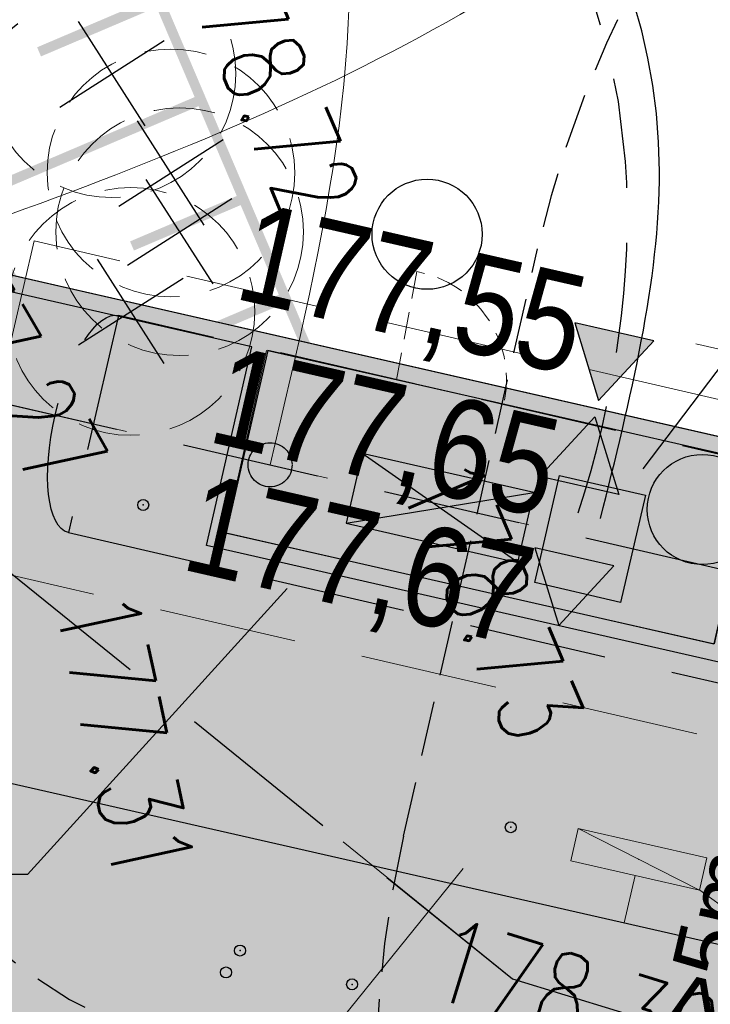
# Model space of a CAD drawing. Header units: metres. Extents: x 964 to 7125, y -212 to 9570.
# Tile 16 of 185: x 1681 to 1687, y 227 to 236. Entities that reach past the tile are written whole.
import ezdxf
from ezdxf import colors
from ezdxf.entities.mleader import LeaderData, LeaderLine
from ezdxf.enums import TextEntityAlignment as Align
from ezdxf.math import Vec2, Vec3

# ---------------------------------------------------------------- set-up
doc = ezdxf.new("R2010")
doc.units = ezdxf.units.M
for name, pattern in [('0', [0]), ('1081', [1.5, 1, -0.5]), ('3820', [1.75, 1.25, -0.5]), ('CIĄGłA', [0]), ('DASH', [0.75, 0.5, -0.25]), ('DASHED', [0.75, 0.5, -0.25]), ('DGN Style 4', [0.3202, 0.16, -0.08, 0.0002, -0.08]), ('HIDDEN', [0.375, 0.25, -0.125])]:
    doc.linetypes.add(name, pattern=pattern)
for name, color, linetype in [('0S', 7, 'Continuous'), ('OT_Rzedna', 7, 'Continuous'), ('OT_ZagospodarowanieTerenu', 7, 'Continuous'), ('SKARPA2', 7, 'Continuous'), ('WYMIARY', 9, 'Continuous'), ('ZP_strefy oddziaływania', 8, 'HIDDEN'), ('zz-odwodnienie', 5, 'Continuous')]:
    doc.layers.add(name, color=color, linetype=linetype)
for name, color, linetype, lineweight in [('_a_obiekty', 250, 'Continuous', 30), ('_IE', 240, 'Continuous', 9), ('A_AD_AXIS_1STRANK', 7, 'DGN Style 4', 0), ('A_XT_FURNITURE', 7, 'Continuous', 0), ('AGP1_HATCH', 7, 'Continuous', 5), ('AGP1_koncepcja', 6, 'Continuous', 50), ('AGP1_KRAWEZNIKI GRUBOŚCI', 7, 'Continuous', 15), ('AGP1_KRAWEZNIKI NOWE', 7, 'Continuous', 30), ('AGP1_OPISY', 7, 'Continuous', 13), ('AGP1_WYMIARY', 7, 'Continuous', 15), ('AGP1_ZIELEN', 1, 'Continuous', 15), ('IS-KD-opis-rzedne', 96, 'Continuous', 30), ('STREFY GAZOCIĄG', 7, 'Continuous', 9)]:
    doc.layers.add(name, color=color, linetype=linetype, lineweight=lineweight)
doc.styles.add('ARIAL', font='arial.ttf')
doc.styles.add('IS-0.6', font='simplex.shx', dxfattribs={"width": 0.6})
doc.styles.get("Standard").update_dxf_attribs({"font": 'arial.ttf'})
doc.styles.add('STYL_ARIAL', font='simplex', dxfattribs={"width": 0.75, "oblique": 0.1})
doc.linetypes.add('OGRODZENIE1', pattern='A,6.35,-2.54,[133,ltypeshp.shx,S=2.54,R=0,X=-2.54,Y=0],-2.54,25.4', length=36.83)

# ---------------------------------------------------------------- blocks, each defined once
blk = doc.blocks.new('drzewo_liściaste_symbol')
at = {"layer": 'AGP1_ZIELEN', "color": 11, "lineweight": 30, "true_color": 0xf27172, "transparency": 33554559}
for p, q in [((0.5303300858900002, -0.5303300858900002), (-0.5303300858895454, 0.5303300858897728)), ((-0.5303300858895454, -0.5303300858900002), (0.5303300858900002, 0.5303300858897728))]:
    blk.add_line(p, q, dxfattribs=at)
at = {"layer": 'AGP1_ZIELEN', "color": 252, "linetype": 'DASHED', "lineweight": 5, "ltscale": 1.5, "true_color": 0x939598}
blk.add_circle((0, 0), 1.5, dxfattribs=at)
blk = doc.blocks.new('DRZEWA DO WYCINKI 20240606')
at = {"layer": 'AGP1_ZIELEN', "lineweight": 9, "xscale": 0.75, "yscale": 0.75, "zscale": 0.75, "rotation": 347.6011741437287}
for p in [(2222.833705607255, 199.959347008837), (2223.369715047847, 199.0583209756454), (2223.449120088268, 198.5247185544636), (2223.005834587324, 197.8005492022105)]:
    blk.add_blockref('drzewo_liściaste_symbol', p, dxfattribs=at)
blk = doc.blocks.new('d_rzędna')
at = {"layer": 'zz-odwodnienie'}
blk.add_hatch(color=0, dxfattribs=at).paths.add_polyline_path([(0, 0), (0.3686594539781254, 0.6385369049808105), (-0.3686594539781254, 0.6385369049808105)])
at = {"layer": 'zz-odwodnienie', "color": 0}
for p, q in [((-0.3686594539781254, 0.6385369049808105), (0, 0)), ((0.3686594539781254, 0.6385369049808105), (-0.3686594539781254, 0.6385369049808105)), ((-0.3686594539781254, 0.6385369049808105), (0, 0)), ((0.3686594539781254, 0.6385369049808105), (-0.3686594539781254, 0.6385369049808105)), ((0, 0), (0.3686594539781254, 0.6385369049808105)), ((0, 0), (0.3686594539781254, 0.6385369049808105))]:
    blk.add_line(p, q, dxfattribs=at)
blk = doc.blocks.new('_ArchTick')
at = {"layer": 'WYMIARY', "color": 0, "linetype": 'Continuous', "const_width": 0.15}
blk.add_lwpolyline([(-0.5, -0.5), (0.5, 0.5)], dxfattribs=at)
blk = doc.blocks.new('OTZK1')
at = {"color": 0}
blk.add_circle((0.5, 0.5), 0.5, dxfattribs=at)
blk = doc.blocks.new('RTPW02')
at = {"color": 0}
blk.add_circle((0, 0), 0.05, dxfattribs=at)
blk = doc.blocks.new('IS-opis-studni-P-0.6')
at = {"color": 0, "linetype": 'Continuous', "lineweight": 15, "transparency": 16777216}
blk.add_line((0, 0), (3.5, 0), dxfattribs=at)
at = {"color": 0, "linetype": 'Continuous', "lineweight": -2, "transparency": 16777216, "style": 'IS-0.6', "width": 0.6}
for p in [(1.75, 0.25), (1.75, -1.25), (1.75, -2.5)]:
    blk.add_attdef('000,00', text='', height=1, dxfattribs=at).set_placement(p, align=Align.CENTER)
blk.add_attdef('S0', text='', height=1.25, dxfattribs=at).set_placement((3.75, 0), align=Align.MIDDLE_LEFT)
blk = doc.blocks.new('_None', base_point=(2.5, 0))

msp = doc.modelspace()

# ---------------------------------------------------------------- hatches: boundary and pattern name
at = {"layer": 'AGP1_HATCH', "transparency": 33554625}
h = msp.add_hatch(dxfattribs=at)
h.set_pattern_fill('GRASS', color=8, scale=0.02)
h.set_pattern_definition([(90, (-261.6057629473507, 0), (-0.3592102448, 0.3592102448), [0.09525, -0.6231704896]), (45, (-261.6057629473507, 0), (-0.3592102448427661, 0.3592102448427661), [0.09525, -0.41275]), (135, (-261.6057629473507, 0), (-0.3592102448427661, -0.3592102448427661), [0.09525, -0.41275])])
edge = h.paths.add_edge_path()
edge.add_line((1656.421609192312, 281.1750997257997), (1656.12732490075, 280.1037389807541))
edge.add_arc((1693.613011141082, 442.3996465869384), 166.5687194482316, 256.9943948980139, 258.1500133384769)
edge.add_line((1659.408129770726, 279.380738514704), (1659.687923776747, 279.3204852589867))
edge.add_line((1659.687923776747, 279.3204852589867), (1659.805812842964, 279.8679188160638))
edge.add_line((1659.805812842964, 279.8679188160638), (1661.428610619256, 279.5184515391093))
edge.add_line((1661.428610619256, 279.5184515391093), (1661.310721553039, 278.9710179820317))
edge.add_line((1661.310721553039, 278.9710179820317), (1671.858992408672, 276.6994623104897))
edge.add_line((1671.858992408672, 276.6994623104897), (1672.890124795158, 277.4314030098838))
edge.add_line((1672.890124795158, 277.4314030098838), (1656.421609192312, 281.1750997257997))
edge = h.paths.add_edge_path()
edge.add_line((1672.890124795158, 277.4314030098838), (1671.858992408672, 276.6994623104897))
edge.add_line((1671.858992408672, 276.6994623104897), (1700.067020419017, 270.6249021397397))
edge.add_arc((1697.571881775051, 261.9819229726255), 8.995932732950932, -9.899978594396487, 73.89711847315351, ccw=False)
edge.add_line((1706.433859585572, 260.4352636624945), (1699.674548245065, 230.8202579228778))
edge.add_line((1699.674548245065, 230.8202579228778), (1699.038714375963, 230.9653696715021))
edge.add_line((1699.038714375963, 230.9653696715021), (1697.659528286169, 224.9226379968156))
edge.add_line((1697.659528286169, 224.9226379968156), (1693.427565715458, 225.8885363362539))
edge.add_line((1693.427565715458, 225.8885363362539), (1694.802276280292, 231.9116583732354))
edge.add_line((1694.802276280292, 231.9116583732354), (1691.417076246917, 230.9890328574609))
edge.add_line((1691.417076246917, 230.9890328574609), (1687.619809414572, 231.8557167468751))
edge.add_line((1687.619809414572, 231.8557167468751), (1687.208875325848, 230.0552605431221))
edge.add_line((1687.208875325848, 230.0552605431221), (1682.488514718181, 231.1293036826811))
edge.add_line((1682.488514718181, 231.1293036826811), (1682.900170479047, 232.9329218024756))
edge.add_line((1682.900170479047, 232.9329218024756), (1676.827230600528, 234.319002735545))
edge.add_line((1676.827230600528, 234.319002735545), (1675.092447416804, 235.4907377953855))
edge.add_arc((1674.59275734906, 234.8031445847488), 0.8499850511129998, 53.99321822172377, 167.1431079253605)
edge.add_line((1673.764082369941, 234.992280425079), (1672.473484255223, 229.3376865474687))
edge.add_line((1672.473484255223, 229.3376865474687), (1668.330036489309, 230.2833823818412))
edge.add_line((1668.330036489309, 230.2833823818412), (1668.697188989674, 231.8920150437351))
edge.add_line((1668.697188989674, 231.8920150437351), (1649.540477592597, 236.2643211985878))
edge.add_line((1649.540477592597, 236.2643211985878), (1649.540154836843, 236.2643948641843))
edge.add_line((1649.540154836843, 236.2643948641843), (1649.974062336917, 238.1655061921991))
edge.add_line((1649.974062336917, 238.1655061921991), (1646.074028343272, 239.0556455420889))
edge.add_line((1646.074028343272, 239.0556455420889), (1646.786081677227, 242.1754179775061))
edge.add_line((1646.786081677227, 242.1754179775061), (1651.996839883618, 262.8037986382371))
edge.add_arc((1649.233634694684, 263.5017936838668), 2.849999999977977, 345.8234528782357, 357.692915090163)
edge.add_line((1652.081324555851, 263.3870659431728), (1652.175551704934, 265.7259047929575))
edge.add_line((1652.175551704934, 265.7259047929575), (1643.651609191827, 234.6850997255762))
edge.add_line((1643.651609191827, 234.6850997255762), (1698.061609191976, 222.3150997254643))
edge.add_line((1698.061609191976, 222.3150997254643), (1709.121609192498, 269.1950997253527))
edge.add_line((1709.121609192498, 269.1950997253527), (1672.890124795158, 277.4314030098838))
at = {"layer": 'AGP1_HATCH', "transparency": 33554477}
h = msp.add_hatch(color=8, dxfattribs=at)
h.dxf.hatch_style = 1
h.paths.add_polyline_path([(1695.781931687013, 225.8640364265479), (1694.027059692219, 226.2645664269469), (1695.2442260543, 231.597427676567), (1696.999097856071, 231.1968974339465)], flags=16)
edge = h.paths.add_edge_path()
edge.add_arc((1698.717042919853, 465.5645542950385), 190.2882127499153, 257.0703403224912, 258.0782477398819)
edge.add_line((1659.408129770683, 279.3807385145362), (1700.062718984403, 270.6258284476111))
edge.add_line((1700.062718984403, 270.6258284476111), (1700.067878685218, 270.6246543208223))
edge.add_arc((1697.571881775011, 261.981922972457), 8.99593273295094, -9.899978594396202, 73.8914287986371, ccw=False)
edge.add_line((1706.433859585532, 260.4352636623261), (1699.674548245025, 230.8202579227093))
edge.add_line((1699.674548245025, 230.8202579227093), (1699.038714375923, 230.9653696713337))
edge.add_line((1699.038714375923, 230.9653696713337), (1697.659528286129, 224.9226379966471))
edge.add_line((1697.659528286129, 224.9226379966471), (1693.429270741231, 225.8924517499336))
edge.add_line((1693.429270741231, 225.8924517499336), (1694.808442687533, 231.9351207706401))
edge.add_line((1694.808442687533, 231.9351207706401), (1694.802276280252, 231.911658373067))
edge.add_line((1694.802276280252, 231.911658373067), (1691.417076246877, 230.9890328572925))
edge.add_line((1691.417076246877, 230.9890328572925), (1687.619809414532, 231.855716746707))
edge.add_line((1687.619809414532, 231.855716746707), (1687.208875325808, 230.0552605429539))
edge.add_line((1687.208875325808, 230.0552605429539), (1682.488514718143, 231.1293036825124))
edge.add_line((1682.488514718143, 231.1293036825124), (1682.900170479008, 232.9329218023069))
edge.add_line((1682.900170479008, 232.9329218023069), (1676.827230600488, 234.3190027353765))
edge.add_line((1676.827230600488, 234.3190027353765), (1675.092447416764, 235.4907377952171))
edge.add_arc((1674.59275734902, 234.8031445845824), 0.8499850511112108, 53.99321822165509, 167.1431079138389)
edge.add_line((1673.764082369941, 234.9922804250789), (1672.473484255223, 229.3376865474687))
edge.add_line((1672.473484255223, 229.3376865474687), (1668.330036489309, 230.2833823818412))
edge.add_line((1668.330036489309, 230.2833823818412), (1668.697188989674, 231.8920150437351))
edge.add_line((1668.697188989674, 231.8920150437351), (1649.540477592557, 236.2643211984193))
edge.add_line((1649.540477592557, 236.2643211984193), (1649.540209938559, 236.2646362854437))
edge.add_line((1649.540209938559, 236.2646362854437), (1649.974117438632, 238.1657476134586))
edge.add_line((1649.974117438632, 238.1657476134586), (1646.074028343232, 239.0556455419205))
edge.add_line((1646.074028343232, 239.0556455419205), (1646.786081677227, 242.1754179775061))
edge.add_line((1646.786081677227, 242.1754179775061), (1651.996839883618, 262.8037986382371))
edge.add_arc((1649.233634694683, 263.5017936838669), 2.849999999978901, 345.8234528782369, 357.6929150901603)
edge.add_line((1652.081324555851, 263.3870659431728), (1652.176031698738, 265.7378188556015))
edge.add_line((1652.176031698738, 265.7378188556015), (1652.3519190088, 266.3773577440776))
edge.add_line((1652.3519190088, 266.3773577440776), (1652.231202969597, 263.3810276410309))
edge.add_arc((1649.233634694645, 263.501793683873), 3.000000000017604, 345.82345287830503, 357.69291509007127, ccw=False)
edge.add_line((1652.142271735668, 262.767062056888), (1646.932321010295, 242.1420404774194))
edge.add_line((1646.932321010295, 242.1420404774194), (1649.857107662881, 241.4744904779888))
edge.add_arc((1649.632042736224, 240.497337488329), 1.002737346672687, -9.8722114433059, 77.02943066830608, ccw=False)
edge.add_line((1650.619932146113, 240.3254168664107), (1649.720050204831, 236.3771931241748))
edge.add_line((1649.720050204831, 236.3771931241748), (1672.72777492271, 231.1259360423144))
edge.add_line((1672.72777492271, 231.1259360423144), (1673.617843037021, 235.0256579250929))
edge.add_arc((1674.59275734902, 234.8031445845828), 0.9999850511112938, 54.147005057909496, 167.143107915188, ccw=False)
edge.add_line((1675.178456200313, 235.6136548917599), (1676.887949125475, 234.4590017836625))
edge.add_line((1676.887949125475, 234.4590017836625), (1691.413853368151, 231.143625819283))
edge.add_line((1691.413853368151, 231.143625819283), (1694.840114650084, 232.077442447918))
edge.add_line((1694.840114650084, 232.077442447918), (1699.561685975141, 230.999872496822))
edge.add_line((1699.561685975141, 230.999872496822), (1706.286755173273, 260.464850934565))
edge.add_arc((1697.571881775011, 261.9819229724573), 8.845932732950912, 350.1249919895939, 433.863969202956)
edge.add_line((1700.030332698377, 270.4793664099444), (1659.317902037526, 279.2464152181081))
edge.add_arc((1693.613011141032, 442.3996465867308), 166.7187194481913, 256.9978913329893, 258.1291453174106, ccw=False)
edge.add_line((1656.103480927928, 279.9552974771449), (1656.139164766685, 280.1010047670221))

# ---------------------------------------------------------------- linework, layer by layer
at = {"color": 8, "linetype": 'CIĄGłA', "lineweight": 30}
msp.add_lwpolyline([(1672.727774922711, 231.1259360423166), (1672.727774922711, 231.1259360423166), (1673.617841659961, 235.025651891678, -0.5372994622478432), (1675.178456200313, 235.6136548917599), (1676.887949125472, 234.4590017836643), (1691.413853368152, 231.143625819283), (1694.840114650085, 232.077442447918)], format="xyb", dxfattribs=at)
at = {"color": 8, "linetype": 'HIDDEN', "lineweight": 5, "ltscale": 5, "elevation": -4.109906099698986e-10}
msp.add_lwpolyline([(1680.921702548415, 233.8948577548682), (1680.244300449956, 230.9682318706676), (1688.330668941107, 229.0972309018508), (1689.008071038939, 232.02385678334), (1680.921702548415, 233.8948577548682)], dxfattribs=at)
at = {"color": 8, "linetype": 'DASHED', "lineweight": 18, "ltscale": 0.5, "elevation": -4.109906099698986e-10}
msp.add_lwpolyline([(1684.212703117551, 232.6341104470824), (1684.398538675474, 233.61669130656)], dxfattribs=at)
at = {"color": 8, "linetype": 'CIĄGłA', "lineweight": 0}
msp.add_lwpolyline([(1686.931648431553, 232.9613479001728), (1688.881506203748, 232.516314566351)], dxfattribs=at)
at = {"color": 8, "linetype": 'DASHED', "lineweight": 18, "ltscale": 0.5}
msp.add_arc((1684.212703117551, 232.6341104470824), 1.000000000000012, 349.2957894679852, 79.29014886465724, dxfattribs=at)
at = {"color": 8, "linetype": '0', "lineweight": 30, "ltscale": 0.1}
msp.add_open_spline([(1686.067126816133, 231.3735656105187), (1686.337035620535, 232.4556703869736), (1688.143355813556, 239.6974782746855), (1673.197479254, 244.2578506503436), (1670.510990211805, 252.6689286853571), (1667.225307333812, 256.4692707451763), (1668.027727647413, 257.2938390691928), (1668.323177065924, 257.597443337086)], degree=3, knots=[0, 0, 0, 0, 3.201083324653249, 21.42272261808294, 30.57844884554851, 32.5393060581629, 33.68204251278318, 33.68204251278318, 33.68204251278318, 33.68204251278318], dxfattribs=at)
at = {"layer": '_a_obiekty', "color": 8, "linetype": 'OGRODZENIE1', "lineweight": 15, "ltscale": 0.03}
msp.add_lwpolyline([(1683.033946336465, 232.8998197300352), (1682.661617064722, 231.2419189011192), (1687.102527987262, 230.2351240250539), (1687.470755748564, 231.8939544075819), (1683.033946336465, 232.8998197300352)], dxfattribs=at)
at = {"layer": '_a_obiekty', "color": 8, "elevation": -5.00880708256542e-06}
msp.add_lwpolyline([(1685.4614474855, 231.6089978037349), (1683.901561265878, 231.9650244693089), (1683.756925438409, 231.3313206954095), (1685.316811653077, 230.9752940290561)], close=True, dxfattribs=at)
msp.add_lwpolyline([(1685.316811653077, 230.9752940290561), (1683.901561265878, 231.9650244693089), (1683.756925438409, 231.3313206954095), (1685.4614474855, 231.6089978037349)], dxfattribs=at)
at = {"layer": '_IE', "color": 8}
for p, q in [((1685.862470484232, 228.5579017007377), (1685.795911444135, 228.2653783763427)), ((1685.862470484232, 228.5579017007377), (1685.795911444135, 228.2653783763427)), ((1685.862470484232, 228.5579017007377), (1685.795911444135, 228.2653783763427)), ((1685.862470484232, 228.5579017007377), (1685.795911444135, 228.2653783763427)), ((1685.862470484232, 228.5579017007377), (1685.795911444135, 228.2653783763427)), ((1685.862470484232, 228.5579017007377), (1685.795911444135, 228.2653783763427)), ((1685.862470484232, 228.5579017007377), (1685.795911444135, 228.2653783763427)), ((1685.862470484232, 228.5579017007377), (1685.795911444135, 228.2653783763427)), ((1685.862470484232, 228.5579017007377), (1685.795911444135, 228.2653783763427)), ((1685.862470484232, 228.5579017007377), (1685.795911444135, 228.2653783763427)), ((1685.862470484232, 228.5579017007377), (1685.795911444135, 228.2653783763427)), ((1685.862470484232, 228.5579017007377), (1685.795911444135, 228.2653783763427)), ((1687.032563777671, 228.2916655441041), (1685.862470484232, 228.5579017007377)), ((1686.96600473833, 227.9991422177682), (1685.862470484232, 228.5579017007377)), ((1687.032563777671, 228.2916655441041), (1685.862470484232, 228.5579017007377)), ((1686.96600473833, 227.9991422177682), (1685.862470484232, 228.5579017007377)), ((1687.032563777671, 228.2916655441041), (1685.862470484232, 228.5579017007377)), ((1686.96600473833, 227.9991422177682), (1685.862470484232, 228.5579017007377)), ((1687.032563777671, 228.2916655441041), (1685.862470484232, 228.5579017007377)), ((1686.96600473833, 227.9991422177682), (1685.862470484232, 228.5579017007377)), ((1687.032563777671, 228.2916655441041), (1685.862470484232, 228.5579017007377)), ((1686.96600473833, 227.9991422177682), (1685.862470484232, 228.5579017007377)), ((1687.032563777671, 228.2916655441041), (1685.862470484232, 228.5579017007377)), ((1686.96600473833, 227.9991422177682), (1685.862470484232, 228.5579017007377)), ((1687.032563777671, 228.2916655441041), (1685.862470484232, 228.5579017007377)), ((1686.96600473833, 227.9991422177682), (1685.862470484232, 228.5579017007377)), ((1687.032563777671, 228.2916655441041), (1685.862470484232, 228.5579017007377)), ((1686.96600473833, 227.9991422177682), (1685.862470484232, 228.5579017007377)), ((1687.032563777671, 228.2916655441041), (1685.862470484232, 228.5579017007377)), ((1686.96600473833, 227.9991422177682), (1685.862470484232, 228.5579017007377)), ((1687.032563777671, 228.2916655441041), (1685.862470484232, 228.5579017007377)), ((1686.96600473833, 227.9991422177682), (1685.862470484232, 228.5579017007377)), ((1687.032563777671, 228.2916655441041), (1685.862470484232, 228.5579017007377)), ((1686.96600473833, 227.9991422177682), (1685.862470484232, 228.5579017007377)), ((1687.032563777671, 228.2916655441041), (1685.862470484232, 228.5579017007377)), ((1686.96600473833, 227.9991422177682), (1685.862470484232, 228.5579017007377)), ((1687.032563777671, 228.2916655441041), (1686.96600473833, 227.9991422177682)), ((1687.032563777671, 228.2916655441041), (1686.96600473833, 227.9991422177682)), ((1687.032563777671, 228.2916655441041), (1686.96600473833, 227.9991422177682)), ((1687.032563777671, 228.2916655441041), (1686.96600473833, 227.9991422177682)), ((1687.032563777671, 228.2916655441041), (1686.96600473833, 227.9991422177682)), ((1687.032563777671, 228.2916655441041), (1686.96600473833, 227.9991422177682)), ((1687.032563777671, 228.2916655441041), (1686.96600473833, 227.9991422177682)), ((1687.032563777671, 228.2916655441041), (1686.96600473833, 227.9991422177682)), ((1687.032563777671, 228.2916655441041), (1686.96600473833, 227.9991422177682)), ((1687.032563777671, 228.2916655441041), (1686.96600473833, 227.9991422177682)), ((1687.032563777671, 228.2916655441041), (1686.96600473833, 227.9991422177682)), ((1687.032563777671, 228.2916655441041), (1686.96600473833, 227.9991422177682)), ((1686.96600473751, 227.9991422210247), (1685.795911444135, 228.2653783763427)), ((1686.96600473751, 227.9991422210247), (1685.795911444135, 228.2653783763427)), ((1686.96600473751, 227.9991422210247), (1685.795911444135, 228.2653783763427)), ((1686.96600473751, 227.9991422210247), (1685.795911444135, 228.2653783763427)), ((1686.96600473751, 227.9991422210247), (1685.795911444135, 228.2653783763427)), ((1686.96600473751, 227.9991422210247), (1685.795911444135, 228.2653783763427)), ((1686.96600473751, 227.9991422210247), (1685.795911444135, 228.2653783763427)), ((1686.96600473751, 227.9991422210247), (1685.795911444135, 228.2653783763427)), ((1686.96600473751, 227.9991422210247), (1685.795911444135, 228.2653783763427)), ((1686.96600473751, 227.9991422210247), (1685.795911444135, 228.2653783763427)), ((1686.96600473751, 227.9991422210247), (1685.795911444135, 228.2653783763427)), ((1686.96600473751, 227.9991422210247), (1685.795911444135, 228.2653783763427)), ((1703.999429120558, 215.6811351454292), (1686.969538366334, 227.9983381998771))]:
    msp.add_line(p, q, dxfattribs=at)
at = {"layer": '_IE', "color": 8, "linetype": 'CIĄGłA', "lineweight": 0}
msp.add_line((1686.380958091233, 228.1322602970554), (1686.283062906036, 227.7020163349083), dxfattribs=at)
at = {"layer": '_IE', "color": 8, "lineweight": 30, "ltscale": 3}
msp.add_lwpolyline([(1674.799548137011, 228.2939304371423), (1675.238041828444, 230.2151355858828), (1688.906534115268, 227.1050870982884)], dxfattribs=at)
at = {"layer": '_IE', "color": 8}
for points in [[(1678.301625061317, 253.3208738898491), (1677.411852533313, 253.2956970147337), (1676.204459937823, 250.7599947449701), (1678.779638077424, 244.4517649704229), (1683.615094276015, 237.8227617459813), (1683.065287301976, 231.8608616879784)], [(1678.595233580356, 233.4026178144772), (1686.850549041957, 237.3956323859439), (1691.346515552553, 243.4295102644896)]]:
    msp.add_spline(points, degree=3, dxfattribs=at)
msp.add_point((1686.414237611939, 228.2785219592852), dxfattribs=at)
msp.add_point((1686.414237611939, 228.2785219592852), dxfattribs=at)
msp.add_point((1686.414237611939, 228.2785219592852), dxfattribs=at)
msp.add_point((1686.414237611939, 228.2785219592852), dxfattribs=at)
msp.add_point((1686.414237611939, 228.2785219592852), dxfattribs=at)
msp.add_point((1686.414237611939, 228.2785219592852), dxfattribs=at)
msp.add_point((1686.414237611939, 228.2785219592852), dxfattribs=at)
msp.add_point((1686.414237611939, 228.2785219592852), dxfattribs=at)
msp.add_point((1686.414237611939, 228.2785219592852), dxfattribs=at)
msp.add_point((1686.414237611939, 228.2785219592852), dxfattribs=at)
msp.add_point((1686.414237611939, 228.2785219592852), dxfattribs=at)
msp.add_point((1686.414237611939, 228.2785219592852), dxfattribs=at)
msp.add_point((1686.414237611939, 228.2785219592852), dxfattribs=at)
msp.add_point((1686.414237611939, 228.2785219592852), dxfattribs=at)
msp.add_point((1686.414237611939, 228.2785219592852), dxfattribs=at)
msp.add_point((1686.414237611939, 228.2785219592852), dxfattribs=at)
msp.add_point((1686.414237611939, 228.2785219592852), dxfattribs=at)
msp.add_point((1686.414237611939, 228.2785219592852), dxfattribs=at)
msp.add_point((1686.414237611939, 228.2785219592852), dxfattribs=at)
msp.add_point((1686.414237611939, 228.2785219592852), dxfattribs=at)
msp.add_point((1686.414237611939, 228.2785219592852), dxfattribs=at)
msp.add_point((1686.414237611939, 228.2785219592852), dxfattribs=at)
msp.add_point((1686.414237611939, 228.2785219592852), dxfattribs=at)
msp.add_point((1686.414237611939, 228.2785219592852), dxfattribs=at)
for points in [[(1687.032563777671, 228.2916655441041), (1686.96600473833, 227.9991422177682), (1685.862470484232, 228.5579017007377), (1685.795911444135, 228.2653783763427)], [(1687.032563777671, 228.2916655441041), (1686.96600473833, 227.9991422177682), (1685.862470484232, 228.5579017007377), (1685.795911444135, 228.2653783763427)], [(1687.032563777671, 228.2916655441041), (1686.96600473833, 227.9991422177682), (1685.862470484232, 228.5579017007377), (1685.795911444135, 228.2653783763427)], [(1687.032563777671, 228.2916655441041), (1686.96600473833, 227.9991422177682), (1685.862470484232, 228.5579017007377), (1685.795911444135, 228.2653783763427)], [(1687.032563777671, 228.2916655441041), (1686.96600473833, 227.9991422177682), (1685.862470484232, 228.5579017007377), (1685.795911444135, 228.2653783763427)], [(1687.032563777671, 228.2916655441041), (1686.96600473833, 227.9991422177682), (1685.862470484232, 228.5579017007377), (1685.795911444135, 228.2653783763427)], [(1687.032563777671, 228.2916655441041), (1686.96600473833, 227.9991422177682), (1685.862470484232, 228.5579017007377), (1685.795911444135, 228.2653783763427)], [(1687.032563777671, 228.2916655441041), (1686.96600473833, 227.9991422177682), (1685.862470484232, 228.5579017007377), (1685.795911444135, 228.2653783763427)], [(1687.032563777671, 228.2916655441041), (1686.96600473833, 227.9991422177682), (1685.862470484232, 228.5579017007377), (1685.795911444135, 228.2653783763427)], [(1687.032563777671, 228.2916655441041), (1686.96600473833, 227.9991422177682), (1685.862470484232, 228.5579017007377), (1685.795911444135, 228.2653783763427)], [(1687.032563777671, 228.2916655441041), (1686.96600473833, 227.9991422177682), (1685.862470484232, 228.5579017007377), (1685.795911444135, 228.2653783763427)], [(1687.032563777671, 228.2916655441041), (1686.96600473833, 227.9991422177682), (1685.862470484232, 228.5579017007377), (1685.795911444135, 228.2653783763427)], [(1687.032563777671, 228.2916655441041), (1686.96600473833, 227.9991422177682), (1685.862470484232, 228.5579017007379), (1685.795911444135, 228.2653783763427)], [(1687.032563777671, 228.2916655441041), (1686.96600473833, 227.9991422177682), (1685.862470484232, 228.5579017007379), (1685.795911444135, 228.2653783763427)], [(1687.032563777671, 228.2916655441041), (1686.96600473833, 227.9991422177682), (1685.862470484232, 228.5579017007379), (1685.795911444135, 228.2653783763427)], [(1687.032563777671, 228.2916655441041), (1686.96600473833, 227.9991422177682), (1685.862470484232, 228.5579017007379), (1685.795911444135, 228.2653783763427)], [(1687.032563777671, 228.2916655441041), (1686.96600473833, 227.9991422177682), (1685.862470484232, 228.5579017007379), (1685.795911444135, 228.2653783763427)], [(1687.032563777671, 228.2916655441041), (1686.96600473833, 227.9991422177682), (1685.862470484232, 228.5579017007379), (1685.795911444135, 228.2653783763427)], [(1687.032563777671, 228.2916655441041), (1686.96600473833, 227.9991422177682), (1685.862470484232, 228.5579017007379), (1685.795911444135, 228.2653783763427)], [(1687.032563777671, 228.2916655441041), (1686.96600473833, 227.9991422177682), (1685.862470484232, 228.5579017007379), (1685.795911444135, 228.2653783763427)], [(1687.032563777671, 228.2916655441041), (1686.96600473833, 227.9991422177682), (1685.862470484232, 228.5579017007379), (1685.795911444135, 228.2653783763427)], [(1687.032563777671, 228.2916655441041), (1686.96600473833, 227.9991422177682), (1685.862470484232, 228.5579017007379), (1685.795911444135, 228.2653783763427)], [(1687.032563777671, 228.2916655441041), (1686.96600473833, 227.9991422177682), (1685.862470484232, 228.5579017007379), (1685.795911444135, 228.2653783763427)], [(1687.032563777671, 228.2916655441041), (1686.96600473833, 227.9991422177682), (1685.862470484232, 228.5579017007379), (1685.795911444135, 228.2653783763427)]]:
    msp.add_solid(points, dxfattribs=at)
at = {"layer": 'A_AD_AXIS_1STRANK', "color": 8, "linetype": 'HIDDEN', "lineweight": 15, "ltscale": 5}
msp.add_line((1689.067858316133, 230.4720063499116), (1680.20208081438, 232.523344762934), dxfattribs=at)
at = {"layer": 'A_XT_FURNITURE', "color": 8, "linetype": 'HIDDEN', "lineweight": 25, "ltscale": 5}
msp.add_line((1680.452570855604, 232.4653879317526), (1688.236916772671, 230.6642581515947), dxfattribs=at)
at = {"layer": 'A_XT_FURNITURE', "color": 8, "linetype": 'HIDDEN', "lineweight": 25, "ltscale": 5, "elevation": -4.109906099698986e-10}
for points in [[(1681.23377219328, 231.2458987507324), (1687.574172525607, 229.7788668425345), (1688.030428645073, 231.7507710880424), (1681.690028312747, 233.2178029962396)], [(1686.249859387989, 230.6108108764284), (1685.470450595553, 230.7911492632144), (1685.695873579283, 231.7654102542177), (1686.475282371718, 231.5850718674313)]]:
    msp.add_lwpolyline(points, close=True, dxfattribs=at)
at = {"layer": 'A_XT_FURNITURE', "color": 8, "linetype": 'HIDDEN', "lineweight": 25, "ltscale": 5}
msp.add_circle((1683.065287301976, 231.8608616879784), 0.2, dxfattribs=at)
at = {"layer": 'A_XT_FURNITURE', "color": 8, "linetype": 'HIDDEN', "lineweight": 25, "ltscale": 5, "extrusion": (-3.428646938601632e-11, 4.730035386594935e-12, -1)}
msp.add_ellipse((1681.461900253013, 232.2318508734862), major_axis=(0.2281280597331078, 0.9859521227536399), ratio=0.3538006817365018, start_param=3.141592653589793, end_param=6.283185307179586, dxfattribs=at)
at = {"layer": 'AGP1_koncepcja', "color": 8, "linetype": 'DASHED', "lineweight": 30, "ltscale": 2}
msp.add_open_spline([(1685.865433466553, 231.4239889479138), (1686.192839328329, 232.4332332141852), (1687.383976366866, 240.1624762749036), (1672.778295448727, 243.7461786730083), (1670.32303952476, 252.8852999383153), (1666.921007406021, 256.5674134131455), (1667.876843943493, 257.4828625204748), (1668.142519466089, 257.7558287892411)], degree=3, knots=[0, 0, 0, 0, 3.183067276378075, 21.40470656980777, 30.56043279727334, 32.52129000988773, 33.66402646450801, 33.66402646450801, 33.66402646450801, 33.66402646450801], dxfattribs=at)
at = {"layer": 'AGP1_KRAWEZNIKI GRUBOŚCI', "color": 8, "linetype": 'CIĄGłA'}
msp.add_lwpolyline([(1683.046409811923, 232.8995443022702), (1682.668147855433, 231.2422369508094), (1687.095997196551, 230.2348059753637), (1687.473570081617, 231.8890942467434)], dxfattribs=at)
at = {"layer": 'AGP1_KRAWEZNIKI NOWE', "color": 8, "linetype": 'CIĄGłA'}
for p, q in [((1676.887949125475, 234.4590017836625), (1691.413853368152, 231.143625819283)), ((1682.900170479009, 232.9329218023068), (1676.827230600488, 234.3190027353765)), ((1682.488514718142, 231.1293036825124), (1682.900170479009, 232.9329218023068)), ((1683.046409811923, 232.8995443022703), (1682.668153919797, 231.242263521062)), ((1687.473570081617, 231.8890942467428), (1683.046409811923, 232.8995443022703)), ((1682.668153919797, 231.242263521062), (1687.095991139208, 230.2347794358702)), ((1687.208875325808, 230.0552605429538), (1682.488514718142, 231.1293036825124))]:
    msp.add_line(p, q, dxfattribs=at)
at = {"layer": 'AGP1_WYMIARY', "color": 8, "linetype": 'CIĄGłA', "lineweight": 0}
for p, q in [((1680.069474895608, 233.7328539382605), (1681.044404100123, 233.5103385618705)), ((1680.069474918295, 233.7328539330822), (1681.044403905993, 233.5103376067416)), ((1687.015378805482, 229.9081596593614), (1688.963900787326, 229.4573136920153))]:
    msp.add_line(p, q, dxfattribs=at)
at = {"layer": 'AGP1_WYMIARY', "color": 8}
for p, q in [((1685.266781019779, 227.1920603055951), (1683.728686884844, 228.4367131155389)), ((1671.610432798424, 211.8717525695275), (1684.820575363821, 228.1963393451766))]:
    msp.add_line(p, q, dxfattribs=at)
at = {"layer": 'OT_ZagospodarowanieTerenu', "color": 251, "linetype": '1081', "true_color": 0x636466, "const_width": 0.09}
msp.add_lwpolyline([(1718.541609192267, 260.2350997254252), (1716.921609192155, 265.535099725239), (1697.321609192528, 266.4350997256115), (1683.671609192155, 254.9950997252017), (1678.991609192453, 234.4550997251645), (1682.281609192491, 232.4950997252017), (1682.661609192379, 227.2550997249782), (1698.831609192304, 221.3250997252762), (1696.321609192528, 206.4350997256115), (1703.681609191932, 205.9550997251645), (1707.56160919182, 209.0250997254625), (1708.491609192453, 217.0750997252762), (1711.171609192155, 228.515099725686), (1709.931609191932, 235.265099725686), (1708.171609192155, 239.4550997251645), (1710.771609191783, 242.1450997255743), (1715.711609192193, 241.7350997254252), (1717.06160919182, 247.2550997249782), (1716.641609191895, 251.0050997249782), (1718.541609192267, 260.2350997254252)], dxfattribs=at)
at = {"layer": 'SKARPA2', "color": 252, "linetype": '3820', "true_color": 0x939598, "const_width": 0.09}
for points in [[(1697.115609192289, 221.1560997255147), (1682.799609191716, 225.980099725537), (1682.792609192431, 227.4500997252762), (1681.912909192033, 231.4966997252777), (1679.897609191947, 234.9790997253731), (1679.348609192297, 239.4790997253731), (1681.68360919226, 248.5680997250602), (1683.428609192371, 254.8800997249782), (1685.414609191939, 253.8360997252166), (1685.326609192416, 251.1000997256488)], [(1685.326609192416, 251.1000997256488), (1683.024609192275, 246.7010997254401), (1681.360609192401, 238.6120997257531), (1681.948609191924, 236.3310997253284), (1685.25160919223, 228.570099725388), (1683.810609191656, 227.1430997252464), (1696.288109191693, 223.2816997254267)]]:
    msp.add_lwpolyline(points, dxfattribs=at)
at = {"layer": 'SKARPA2', "color": 252, "true_color": 0x939598, "const_width": 0.09}
for points in [[(1682.057309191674, 236.0755997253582), (1680.967209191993, 235.6115997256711)], [(1682.439709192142, 235.1771997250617), (1680.308009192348, 234.2699997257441)], [(1682.822009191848, 234.2788997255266), (1681.81130919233, 233.8487997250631)], [(1683.204309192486, 233.38049972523), (1681.293409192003, 232.5671997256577)], [(1683.586709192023, 232.482199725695), (1682.68640919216, 232.0989997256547)], [(1683.969009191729, 231.5837997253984), (1682.06970919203, 230.7754997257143)], [(1684.351309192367, 230.6854997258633), (1683.316109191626, 230.2448997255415)], [(1684.733709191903, 229.7870997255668), (1682.940709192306, 229.0239997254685)], [(1685.116009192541, 228.8886997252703), (1684.881309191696, 228.7887997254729)], [(1684.803909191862, 228.1267997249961), (1684.150809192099, 228.7862997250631)], [(1684.273209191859, 227.6011997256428), (1683.559409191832, 228.3218997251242)], [(1683.902209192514, 227.1146997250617), (1683.480109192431, 225.7507997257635)]]:
    msp.add_lwpolyline(points, dxfattribs=at)
at = {"layer": 'SKARPA2', "color": 251, "true_color": 0x636466}
for p in [(1681.912909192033, 231.4966997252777), (1685.25160919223, 228.570099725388), (1682.792609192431, 227.4500997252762), (1683.810609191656, 227.1430997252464)]:
    msp.add_point(p, dxfattribs=at)
at = {"layer": 'STREFY GAZOCIĄG', "color": 8, "linetype": 'DASH', "lineweight": 30, "ltscale": 3}
msp.add_lwpolyline([(1642.988972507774, 260.8864281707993), (1645.659142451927, 258.7651264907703), (1658.893392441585, 248.3972670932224), (1663.527899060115, 244.7534289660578), (1668.568117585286, 240.6392841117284), (1675.57600182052, 234.81948430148), (1677.131259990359, 233.7754669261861), (1685.266781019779, 227.192060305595), (1692.925945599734, 224.8646312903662), (1694.360811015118, 224.4434131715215), (1698.286504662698, 223.268406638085)], dxfattribs=at)
msp.add_lwpolyline([(1642.988972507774, 260.8864281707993), (1645.659142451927, 258.7651264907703), (1658.893392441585, 248.3972670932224), (1663.527899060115, 244.7534289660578), (1668.568117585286, 240.6392841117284), (1675.57600182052, 234.81948430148), (1677.131259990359, 233.7754669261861), (1685.266781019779, 227.192060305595), (1692.925945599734, 224.8646312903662), (1694.360811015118, 224.4434131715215), (1698.286504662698, 223.268406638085)], dxfattribs=at)
at = {"layer": 'ZP_strefy oddziaływania', "color": 8, "ltscale": 2}
for points in [[(1684.277770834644, 228.4897331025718), (1685.494937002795, 233.8225941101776, -0.4142135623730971), (1697.46939253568, 241.3467162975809), (1699.224264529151, 240.9461862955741, -0.4142135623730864), (1706.748386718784, 228.9717307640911), (1705.531220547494, 223.638869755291, -0.4142135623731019), (1693.55676501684, 216.1147475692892), (1691.801893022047, 216.5152775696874, -0.414213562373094)], [(1695.717090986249, 227.8947711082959), (1696.173347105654, 229.8666753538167, 0.4142135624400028), (1690.182643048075, 239.4641471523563), (1683.144572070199, 241.0926050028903, 0.414213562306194), (1673.547100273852, 235.1019009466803), (1673.090844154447, 233.1299967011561, 0.4142135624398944), (1679.081548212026, 223.532524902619), (1686.119619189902, 221.9040670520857, 0.4142135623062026)], [(1692.794308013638, 228.5710400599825), (1693.250564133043, 230.5429443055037, 0.414213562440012), (1689.506374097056, 236.5413641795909), (1682.468303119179, 238.1698220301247, 0.4142135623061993), (1676.469883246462, 234.4256319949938), (1676.013627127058, 232.4537277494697, 0.4142135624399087), (1679.757817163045, 226.4553078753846), (1686.795888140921, 224.8268500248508, 0.4142135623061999)]]:
    msp.add_lwpolyline(points, format="xyb", close=True, dxfattribs=at)
at = {"layer": 'ZP_strefy oddziaływania', "color": 8, "ltscale": 2, "elevation": -5.00880708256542e-06}
for points in [[(1687.241580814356, 239.4084288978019), (1685.681694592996, 239.7644555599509, 0.4142135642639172), (1676.102130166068, 233.74515774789), (1675.957494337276, 233.1114539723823, 0.4142135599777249), (1681.976792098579, 223.5318896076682), (1683.536678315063, 223.1758629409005, 0.4142135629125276), (1693.116242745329, 229.1951607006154), (1693.260878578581, 229.8288644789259, 0.4142135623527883)], [(1686.574030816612, 236.4836422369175), (1685.014144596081, 236.8396689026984, 0.4142135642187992), (1679.026916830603, 233.0776077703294), (1678.882280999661, 232.4439039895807, 0.4142135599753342), (1682.644342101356, 226.4566762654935), (1684.204228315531, 226.1006496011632, 0.4142135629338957), (1690.191456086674, 229.8627106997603), (1690.336091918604, 230.496414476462, 0.4142135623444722)]]:
    msp.add_lwpolyline(points, format="xyb", close=True, dxfattribs=at)

# ---------------------------------------------------------------- block references
at = {"layer": '0S', "color": 8, "linetype": 'CIĄGłA'}
msp.add_blockref('DRZEWA DO WYCINKI 20240606', (-541.2050927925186, 35.45353547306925), dxfattribs=at)
at = {"layer": 'AGP1_WYMIARY', "color": 8, "rotation": 51.01960713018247}
msp.add_blockref('_ArchTick', (1684.506048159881, 227.8076587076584), dxfattribs=at)
at = {"layer": 'OT_Rzedna', "color": 251, "true_color": 0x636466}
msp.add_blockref('RTPW02', (1682.665609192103, 227.2510997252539), dxfattribs=at)
at = {"layer": 'OT_ZagospodarowanieTerenu', "color": 251, "true_color": 0x636466}
for p in [(1683.991609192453, 233.4550997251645), (1686.491609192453, 230.9550997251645)]:
    msp.add_blockref('OTZK1', p, dxfattribs=at)
at = {"layer": 'SKARPA2', "color": 251, "true_color": 0x636466}
for p in [(1681.912909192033, 231.4966997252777), (1685.25160919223, 228.570099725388), (1682.792609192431, 227.4500997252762), (1683.810609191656, 227.1430997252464)]:
    msp.add_blockref('RTPW02', p, dxfattribs=at)
at = {"layer": 'zz-odwodnienie', "color": 8, "linetype": 'CIĄGłA', "lineweight": 0, "rotation": 347.142986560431}
for p in [(1686.050034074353, 232.446408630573), (1685.687532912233, 230.4028358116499)]:
    msp.add_blockref('d_rzędna', p, dxfattribs=at)
at = {"layer": 'zz-odwodnienie', "color": 8, "linetype": 'CIĄGłA', "lineweight": 0, "xscale": -1, "rotation": 167.1432292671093}
msp.add_blockref('d_rzędna', (1686.015960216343, 232.2971182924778), dxfattribs=at)

# ---------------------------------------------------------------- texts
at = {"layer": 'AGP1_WYMIARY', "color": 8, "linetype": 'CIĄGłA', "lineweight": 0, "insert": (1687.031393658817, 227.3384066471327), "char_height": 0.6, "width": 0.3889833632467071, "attachment_point": 5, "rotation": 76.97224763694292, "style": 'ARIAL'}
msp.add_mtext('\\A1;5≥5m', dxfattribs=at)
at = {"layer": 'SKARPA2', "color": 251, "true_color": 0x636466, "style": 'STYL_ARIAL', "width": 0.75}
for s, rotation, p in [('178.72', 293.0541, (1681.986909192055, 236.3473997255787)), ('177.27', 300.0584, (1679.453909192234, 233.730099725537)), ('178.73', 293.0541, (1684.010609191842, 231.6247997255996)), ('177.31', 282.2647999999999, (1680.884332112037, 230.563897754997)), ('178.30', 342.8043, (1684.403345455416, 226.8365763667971))]:
    msp.add_text(s, height=0.75, rotation=rotation, dxfattribs=at).set_placement(p, align=Align.BOTTOM_LEFT)
at = {"layer": 'zz-odwodnienie', "color": 8, "char_height": 0.9, "width": 5.784085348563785, "attachment_point": 1, "rotation": 347.14298656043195}
for s, insert in [('{\\fArial Narrow|b0|i0|c238|p34;177,55}', (1682.922582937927, 234.2534353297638)), ('{\\fArial Narrow|b0|i0|c238|p34;177,65}', (1682.680807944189, 232.9535722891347)), ('{\\fArial Narrow|b0|i0|c238|p34;177,67}', (1682.440371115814, 231.7944673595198))]:
    msp.add_mtext(s, dxfattribs=dict(at, insert=insert))

# ---------------------------------------------------------------- leaders
at = {"layer": 'AGP1_OPISY', "color": 8, "linetype": 'Continuous', "lineweight": 15}
ml = msp.add_multileader_mtext('Standard', dxfattribs=at)
ml.set_content('', color=8)
ml.set_leader_properties()
ml.build(insert=Vec2(0, 0))
ml.multileader.update_dxf_attribs({"arrow_head_size": 0.8})
ctx = ml.context
ctx.base_point, ctx.arrow_head_size, ctx.plane_origin = Vec3(1689.029812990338, 234.556228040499), 0.8, Vec3(1685.179803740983, 223.6682392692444)
notes = []
notes.append((ctx, [(0, (1, 1, 0), (1688.518601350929, 234.556228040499), (1, 0), 0.5112116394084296, [(0, [(1685.972866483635, 231.188110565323)], 0, [])])]))
ctx.mtext.insert, ctx.mtext.flow_direction = Vec3(1691.029812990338, 236.556228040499), 5
ml = msp.add_multileader_mtext('Standard', dxfattribs=at)
ml.set_content('', color=8)
ml.set_leader_properties()
ml.build(insert=Vec2(0, 0))
ml.multileader.update_dxf_attribs({"arrow_head_size": 0.8})
ctx = ml.context
ctx.base_point, ctx.arrow_head_size, ctx.plane_origin = Vec3(1676.351692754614, 228.14005337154, -5.00839609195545e-06), 0.8, Vec3(1682.963862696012, 238.8511919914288, -5.00839609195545e-06)
ctx.text_align_type = 2
notes.append((ctx, [(1, (1, 1, 0), (1680.862904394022, 228.14005337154, -5.00839609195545e-06), (-1, 0), 0.5112116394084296, [(0, [(1683.756925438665, 231.3313206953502, -5.00839609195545e-06)], 0, [])])]))
ctx.mtext.insert, ctx.mtext.alignment, ctx.mtext.flow_direction = Vec3(1678.351692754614, 230.14005337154, -5.00839609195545e-06), 3, 5
at = {"layer": 'IS-KD-opis-rzedne', "color": 8}
ml = msp.add_multileader_block('Standard', dxfattribs=at)
ml.set_content('IS-opis-studni-P-0.6', color=8)
ml.set_attribute('S0', 'D11', width=0)
ml.set_attribute('000,00', '177,67', width=0)
ml.set_attribute('000,00', '176,26', width=0)
ml.set_attribute('000,00', '', width=0)
ml.set_leader_properties(linetype='Continuous', lineweight=9)
ml.set_arrow_properties(name='NONE')
ml.build(insert=Vec2(0, 0))
ml.multileader.update_dxf_attribs({"has_dogleg": 0, "text_left_attachment_type": 6, "text_right_attachment_type": 6, "dogleg_length": 0, "arrow_head_size": 5, "block_connection_type": 1})
ctx = ml.context
ctx.base_point, ctx.char_height, ctx.arrow_head_size, ctx.landing_gap_size, ctx.plane_origin = Vec3(1675.925974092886, 224.42802993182), 20, 5, 5, Vec3(1677.876952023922, 234.8285357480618)
ctx.left_attachment, ctx.right_attachment, ctx.text_align_type, ctx.attachment_type = 6, 6, 2, 1
notes.append((ctx, [(1, (1, 1, 0), (1675.925974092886, 224.42802993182), (1, 0), 0, [(0, [(1671.655260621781, 237.935304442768)], 0, [])])]))
ctx.block.insert = Vec3(1675.925974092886, 224.42802993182)
for ctx, leaders in notes:
    for number, flags, end, landing, length, lines in leaders:
        leader = LeaderData()
        leader.index, (leader.has_last_leader_line, leader.has_dogleg_vector, leader.attachment_direction) = number, flags
        leader.last_leader_point, leader.dogleg_vector, leader.dogleg_length = Vec3(end), Vec3(landing), length
        for number, points, colour, breaks in lines:
            line = LeaderLine()
            line.index, line.vertices, line.color, line.breaks = number, Vec3.list(points), colors.encode_raw_color(colour), breaks
            leader.lines.append(line)
        ctx.leaders.append(leader)

doc.saveas('drawing.dxf')
